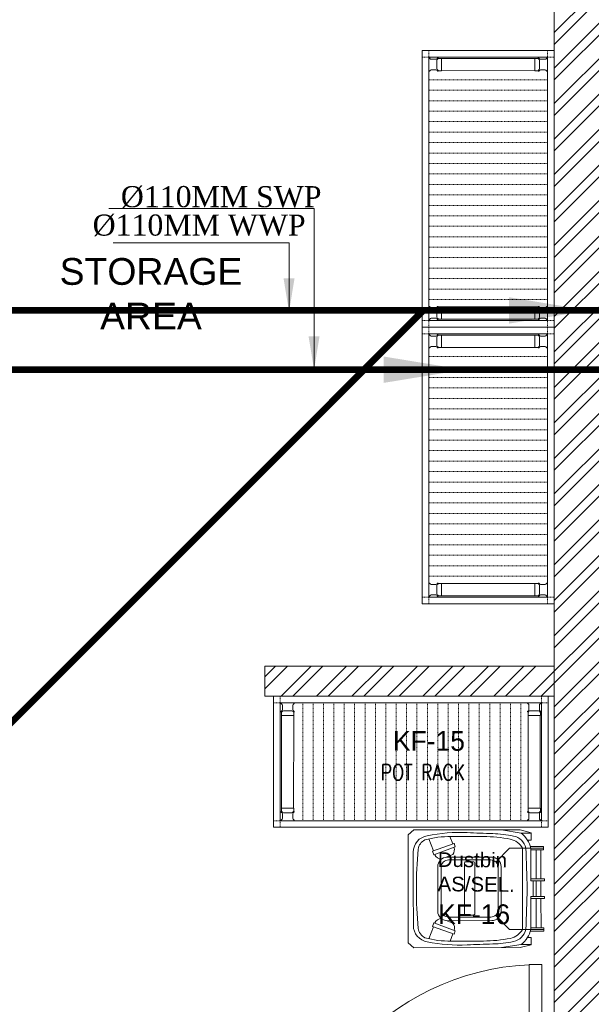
# Model space of a CAD drawing. Header units: inches. Extents: x 105152 to 158499, y 12149 to 30915.
# Tile 48 of 256: x 123905 to 123990, y 21312 to 21459. Entities that reach past the tile are written whole.
import ezdxf
from ezdxf.enums import TextEntityAlignment as Align

# ---------------------------------------------------------------- set-up
doc = ezdxf.new("R2010")
doc.units = ezdxf.units.IN
doc.header["$MEASUREMENT"] = 0
doc.linetypes.add('IHCL-P-MEZZANINE FLOOR PLAN$0$HIDDEN', pattern=[0.375, 0.25, -0.125])
for name, color, linetype, lineweight in [('00-GRIDTEXT', 1, 'Continuous', 13), ('AR - PLAN', 251, 'Continuous', 5), ('DRAINAGE ', 7, 'Continuous', 9), ('EQUIP DIM', 5, 'Continuous', 0), ('EQUIPMENT', 7, 'Continuous', 25), ('KIT TEXT.', 5, 'Continuous', 5), ('kitchen equipment', 7, 'Continuous', 15), ('PD_BRICK WALL_115', 134, 'Continuous', 30), ('PD_DOOR', 42, 'Continuous', 25), ('PD_HATCH', 45, 'Continuous', 9), ('PP- 75DIA Soil Waste Sewer pipe', 90, 'Continuous', 9), ('PP-Soil Pipe', 1, 'Continuous', 25), ('PP-TEXT', 7, 'Continuous', 40)]:
    doc.layers.add(name, color=color, linetype=linetype, lineweight=lineweight)
doc.layers.add('KIT EQUIPMENT', color=7, linetype='Continuous')
doc.layers.add('PD_025_TEXT', color=61, linetype='Continuous')
doc.styles.add('Arial', font='GOTHIC.TTF')
doc.styles.add('ISO', font='isocp.shx', dxfattribs={"height": 250})
doc.styles.get("Standard").update_dxf_attribs({"font": 'arial.ttf', "height": 6})
doc.styles.add('style1', font='arial.ttf', dxfattribs={"height": 500})
doc.styles.add('TIMES NEW ROMAN', font='times.ttf')
doc.dimstyles.new('ISO-10', dxfattribs={"dimtxt": 6, "dimasz": 0.5, "dimexe": 1.25, "dimexo": 0.625, "dimtad": 1, "dimtoh": 1, "dimdec": 1, "dimlunit": 4, "dimtxsty": 'Standard', "dimblk": 'ARCHTICK', "dimcen": 2.5, "dimclrt": 3, "dimadec": 0, "dimazin": 0, "dimtfac": 1, "dimtdec": 1, "dimtmove": 1, "dimatfit": 3, "dimfxl": 1, "dimarcsym": 0})
doc.dimstyles.new('PP-DIM', dxfattribs={"dimtxt": 4, "dimasz": 1, "dimexe": 1, "dimexo": 1, "dimgap": 0.09, "dimtad": 0, "dimdec": 0, "dimzin": 0, "dimdsep": 46, "dimlunit": 4, "dimtxsty": 'TIMES NEW ROMAN', "dimblk": 'ARCHTICK', "dimcen": 0.09, "dimdle": 1, "dimclrd": 256, "dimclre": 256, "dimclrt": 256, "dimadec": 0, "dimazin": 0, "dimtfac": 1, "dimtdec": 4, "dimtofl": 0, "dimtmove": 1, "dimatfit": 3, "dimfxl": 1, "dimtolj": 1, "dimtzin": 0, "dimlwd": -1, "dimlwe": -1, "dimarcsym": 0})

# ---------------------------------------------------------------- blocks, each defined once
blk = doc.blocks.new('door 1')
at = {"layer": 'PD_DOOR', "color": 251, "lineweight": 5}
for p, q in [((160472.9, 15356.5), (160472.9, 15360.1)), ((160472.9, 15360.1), (160472.9, 15356.5)), ((160602.9, 15360.1), (160472.9, 15360.1)), ((160472.9, 15360.1), (160472.9, 15359.7)), ((160472.9, 15335.1), (160472.9, 15360.1)), ((160472.9, 15359.7), (160472.9, 15335.6)), ((160472.9, 15335.1), (160472.9, 15338.8)), ((160472.9, 15338.8), (160472.9, 15335.1)), ((159755.9, 15337.6), (159695.9, 15337.6)), ((159695.9, 15337.6), (159695.9, 15312.6)), ((159695.9, 15312.6), (159695.9, 15337.6)), ((159695.9, 15337.6), (159755.9, 15337.6)), ((159695.9, 15212.6), (159695.9, 15337.6)), ((159695.9, 15312.6), (159697.9, 15312.6)), ((159697.9, 15312.6), (159695.9, 15312.6)), ((159697.9, 15312.6), (159697.9, 15335.6)), ((159697.9, 15335.6), (159753.9, 15335.6)), ((159753.9, 15335.6), (159697.9, 15335.6)), ((159697.9, 15335.6), (159697.9, 15312.6)), ((159753.9, 15335.6), (159753.9, 15267.6)), ((159753.9, 15267.6), (159753.9, 15335.6)), ((159755.9, 15265.6), (159755.9, 15337.6)), ((159755.9, 15337.6), (159755.9, 15265.6)), ((160472.9, 15335.6), (160472.9, 15335.1)), ((160472.9, 15335.1), (160602.9, 15335.1)), ((160615.4, 15322.6), (160615.4, 15272.6)), ((160640.4, 15272.6), (160640.4, 15322.6)), ((160795.9, 15337.6), (160735.9, 15337.6)), ((160735.9, 15337.6), (160735.9, 15265.6)), ((160735.9, 15265.6), (160735.9, 15337.6)), ((160735.9, 15337.6), (160795.9, 15337.6)), ((160737.9, 15267.6), (160737.9, 15335.6)), ((160737.9, 15335.6), (160793.9, 15335.6)), ((160793.9, 15335.6), (160737.9, 15335.6)), ((160737.9, 15335.6), (160737.9, 15267.6)), ((160793.9, 15335.6), (160793.9, 15312.6)), ((160793.9, 15312.6), (160793.9, 15335.6)), ((160793.9, 15312.6), (160795.9, 15312.6)), ((160795.9, 15312.6), (160793.9, 15312.6)), ((160795.9, 15312.6), (160795.9, 15337.6)), ((160795.9, 15337.6), (160795.9, 15312.6)), ((160795.9, 15337.6), (160795.9, 15212.6)), ((159753.9, 15267.6), (159738.9, 15267.6)), ((159738.9, 15267.6), (159738.9, 15214.6)), ((159738.9, 15214.6), (159738.9, 15267.6)), ((159738.9, 15267.6), (159753.9, 15267.6)), ((159740.9, 15212.6), (159740.9, 15265.6)), ((159740.9, 15265.6), (159755.9, 15265.6)), ((159755.9, 15265.6), (159740.9, 15265.6)), ((159740.9, 15265.6), (159740.9, 15212.6)), ((160747.9, 15262.6), (159743.9, 15262.6)), ((159743.9, 15262.6), (159743.9, 15212.6)), ((160747.9, 15262.6), (159743.9, 15262.6)), ((159743.9, 15262.6), (159743.9, 15212.6)), ((160605.4, 15272.6), (160605.4, 15262.6)), ((160622.1, 15272.6), (160605.4, 15272.6)), ((160605.4, 15272.6), (160622.1, 15272.6)), ((160650.4, 15262.6), (160605.4, 15262.6)), ((160605.4, 15262.6), (160650.4, 15262.6)), ((160640.4, 15272.6), (160615.4, 15272.6)), ((160615.4, 15272.6), (160621.7, 15272.6)), ((160617.9, 15267.6), (160617.9, 15262.6)), ((160637.9, 15267.6), (160617.9, 15267.6)), ((160617.9, 15267.6), (160637.9, 15267.6)), ((160637.9, 15262.6), (160617.9, 15262.6)), ((160617.9, 15262.6), (160637.9, 15262.6)), ((160621.7, 15272.6), (160624.7, 15272.6)), ((160624.7, 15272.6), (160627.9, 15272.6)), ((160627.9, 15272.6), (160631.2, 15272.6)), ((160627.9, 15272.6), (160650.4, 15272.6)), ((160631.2, 15272.6), (160634.2, 15272.6)), ((160650.4, 15272.6), (160633.8, 15272.6)), ((160634.2, 15272.6), (160640.4, 15272.6)), ((160637.9, 15262.6), (160637.9, 15267.6)), ((160650.4, 15262.6), (160650.4, 15272.6)), ((160735.9, 15265.6), (160750.9, 15265.6)), ((160750.9, 15265.6), (160735.9, 15265.6)), ((160752.9, 15267.6), (160737.9, 15267.6)), ((160737.9, 15267.6), (160752.9, 15267.6)), ((160747.9, 15212.6), (160747.9, 15262.6)), ((160747.9, 15262.6), (160747.9, 15212.6)), ((160750.9, 15265.6), (160750.9, 15212.6)), ((160750.9, 15212.6), (160750.9, 15265.6)), ((160752.9, 15214.6), (160752.9, 15267.6)), ((160752.9, 15267.6), (160752.9, 15214.6)), ((159697.9, 15237.6), (159695.9, 15237.6)), ((159695.9, 15237.6), (159695.9, 15212.6)), ((159695.9, 15212.6), (159695.9, 15237.6)), ((159695.9, 15237.6), (159697.9, 15237.6)), ((159697.9, 15214.6), (159697.9, 15237.6)), ((159697.9, 15237.6), (159697.9, 15214.6)), ((160795.9, 15237.6), (160793.9, 15237.6)), ((160793.9, 15237.6), (160793.9, 15214.6)), ((160793.9, 15214.6), (160793.9, 15237.6)), ((160793.9, 15237.6), (160795.9, 15237.6)), ((160795.9, 15212.6), (160795.9, 15237.6)), ((160795.9, 15237.6), (160795.9, 15212.6)), ((159695.9, 15212.6), (159740.9, 15212.6)), ((159740.9, 15212.6), (159695.9, 15212.6)), ((159695.9, 15212.6), (159743.9, 15212.6)), ((159743.9, 15212.6), (159695.9, 15212.6)), ((159738.9, 15214.6), (159697.9, 15214.6)), ((159697.9, 15214.6), (159738.9, 15214.6)), ((159793.9, 15212.6), (159743.9, 15212.6)), ((159743.9, 15212.6), (159743.9, 14208.6)), ((159743.9, 15212.6), (160747.9, 15212.6)), ((159743.9, 15212.6), (159793.9, 15212.6)), ((159743.9, 15212.6), (159793.9, 15212.6)), ((159793.9, 15212.6), (159743.9, 15212.6)), ((159793.9, 14208.6), (159793.9, 15212.6)), ((159793.9, 15212.6), (160747.9, 15212.6)), ((159793.9, 15212.6), (160747.9, 15212.6)), ((160747.9, 15212.6), (159793.9, 15212.6)), ((160605.4, 15212.6), (160605.4, 15202.6)), ((160605.4, 15212.6), (160650.4, 15212.6)), ((160639.2, 15212.6), (160605.4, 15212.6)), ((160605.4, 15202.6), (160650.4, 15202.6)), ((160650.4, 15202.6), (160605.4, 15202.6)), ((160615.4, 15202.6), (160615.4, 15177.6)), ((160615.4, 15202.6), (160640.4, 15202.6)), ((160640.4, 15202.6), (160615.4, 15202.6)), ((160617.9, 15212.6), (160617.9, 15207.6)), ((160617.9, 15212.6), (160637.9, 15212.6)), ((160618.3, 15212.6), (160617.9, 15212.6)), ((160617.9, 15207.6), (160637.9, 15207.6)), ((160637.9, 15207.6), (160617.9, 15207.6)), ((160637.9, 15212.6), (160618.3, 15212.6)), ((160637.9, 15207.6), (160637.9, 15212.6)), ((160650.4, 15212.6), (160639.2, 15212.6)), ((160640.4, 15177.6), (160640.4, 15202.6)), ((160650.4, 15202.6), (160650.4, 15212.6)), ((160747.9, 15212.6), (160795.9, 15212.6)), ((160795.9, 15212.6), (160747.9, 15212.6)), ((160750.9, 15212.6), (160795.9, 15212.6)), ((160795.9, 15212.6), (160750.9, 15212.6)), ((160793.9, 15214.6), (160752.9, 15214.6)), ((160752.9, 15214.6), (160793.9, 15214.6)), ((160472.9, 15165.1), (160472.9, 15161.5)), ((160472.9, 15161.5), (160472.9, 15165.1)), ((160602.9, 15165.1), (160472.9, 15165.1)), ((160472.9, 15165.1), (160472.9, 15164.7)), ((160472.9, 15140.1), (160472.9, 15165.1)), ((160472.9, 15164.7), (160472.9, 15140.6)), ((160472.9, 15143.8), (160472.9, 15140.1)), ((160472.9, 15140.1), (160472.9, 15143.8)), ((160472.9, 15140.6), (160472.9, 15140.1)), ((160472.9, 15140.1), (160602.9, 15140.1)), ((159743.9, 14208.6), (159793.9, 14208.6))]:
    blk.add_line(p, q, dxfattribs=at)
at = {"layer": 'PD_DOOR', "color": 251, "lineweight": 5, "flags": 128}
for points in [[(160460.4, 15347.6), (160460.5, 15348.1), (160460.5, 15348.6), (160460.5, 15349.1), (160460.6, 15349.6), (160460.7, 15350.1), (160460.8, 15350.6), (160460.9, 15351.1), (160461.1, 15351.6), (160461.2, 15352), (160461.4, 15352.5), (160461.6, 15353), (160461.9, 15353.4), (160462.1, 15353.9), (160462.4, 15354.3), (160462.6, 15354.7), (160462.9, 15355.1), (160463.2, 15355.5), (160463.5, 15355.9), (160463.9, 15356.3), (160464.2, 15356.6), (160464.6, 15357), (160465, 15357.3), (160465.4, 15357.6), (160465.8, 15357.9), (160466.2, 15358.2), (160466.6, 15358.4), (160467, 15358.7), (160467.5, 15358.9), (160467.9, 15359.1), (160468.4, 15359.3), (160468.9, 15359.5), (160469.4, 15359.6), (160469.8, 15359.8), (160470.3, 15359.9), (160470.8, 15360), (160471.3, 15360), (160471.8, 15360.1), (160472.3, 15360.1), (160472.8, 15360.1), (160472.9, 15360.1)], [(160472.9, 15335.1), (160472.4, 15335.2), (160471.9, 15335.2), (160471.4, 15335.2), (160470.9, 15335.3), (160470.5, 15335.4), (160470, 15335.5), (160469.5, 15335.6), (160469, 15335.8), (160468.5, 15335.9), (160468.1, 15336.1), (160467.6, 15336.3), (160467.2, 15336.6), (160466.7, 15336.8), (160466.3, 15337.1), (160465.9, 15337.3), (160465.5, 15337.6), (160465.1, 15337.9), (160464.7, 15338.2), (160464.3, 15338.6), (160464, 15338.9), (160463.6, 15339.3), (160463.3, 15339.7), (160463, 15340.1), (160462.7, 15340.5), (160462.4, 15340.9), (160462.2, 15341.3), (160461.9, 15341.8), (160461.7, 15342.2), (160461.5, 15342.7), (160461.3, 15343.1), (160461.1, 15343.6), (160461, 15344.1), (160460.8, 15344.5), (160460.7, 15345), (160460.6, 15345.5), (160460.5, 15346), (160460.5, 15346.5), (160460.5, 15347), (160460.4, 15347.5), (160460.4, 15347.6)], [(160640.4, 15322.6), (160640.4, 15324.1), (160640.3, 15325.6), (160640.2, 15327.1), (160640, 15328.6), (160639.7, 15330.1), (160639.4, 15331.6), (160639, 15333), (160638.5, 15334.4), (160638, 15335.9), (160637.5, 15337.2), (160636.9, 15338.6), (160636.2, 15340), (160635.5, 15341.3), (160634.7, 15342.6), (160633.9, 15343.8), (160633, 15345), (160632.1, 15346.2), (160631.1, 15347.4), (160630.1, 15348.5), (160629.1, 15349.5), (160628, 15350.6), (160626.8, 15351.5), (160625.7, 15352.5), (160624.4, 15353.4), (160623.2, 15354.2), (160621.9, 15355), (160620.6, 15355.7), (160619.3, 15356.4), (160617.9, 15357), (160616.5, 15357.6), (160615.1, 15358.1), (160613.7, 15358.6), (160612.2, 15359), (160610.8, 15359.3), (160609.3, 15359.6), (160607.8, 15359.8), (160606.3, 15360), (160604.8, 15360.1), (160603.3, 15360.1), (160602.9, 15360.1)], [(160602.9, 15335.1), (160603.4, 15335.1), (160603.9, 15335.1), (160604.4, 15335.1), (160604.9, 15335), (160605.4, 15334.9), (160605.9, 15334.8), (160606.4, 15334.7), (160606.9, 15334.5), (160607.3, 15334.3), (160607.8, 15334.2), (160608.3, 15334), (160608.7, 15333.7), (160609.2, 15333.5), (160609.6, 15333.2), (160610, 15333), (160610.4, 15332.7), (160610.8, 15332.4), (160611.2, 15332), (160611.6, 15331.7), (160611.9, 15331.4), (160612.2, 15331), (160612.6, 15330.6), (160612.9, 15330.2), (160613.2, 15329.8), (160613.5, 15329.4), (160613.7, 15329), (160614, 15328.5), (160614.2, 15328.1), (160614.4, 15327.6), (160614.6, 15327.2), (160614.8, 15326.7), (160614.9, 15326.2), (160615.1, 15325.7), (160615.2, 15325.3), (160615.3, 15324.8), (160615.3, 15324.3), (160615.4, 15323.8), (160615.4, 15323.3), (160615.4, 15322.8), (160615.4, 15322.6)], [(160460.4, 15152.6), (160460.5, 15153.1), (160460.5, 15153.6), (160460.5, 15154.1), (160460.6, 15154.6), (160460.7, 15155.1), (160460.8, 15155.6), (160460.9, 15156.1), (160461.1, 15156.6), (160461.2, 15157), (160461.4, 15157.5), (160461.6, 15158), (160461.9, 15158.4), (160462.1, 15158.9), (160462.4, 15159.3), (160462.6, 15159.7), (160462.9, 15160.1), (160463.2, 15160.5), (160463.5, 15160.9), (160463.9, 15161.3), (160464.2, 15161.6), (160464.6, 15162), (160465, 15162.3), (160465.4, 15162.6), (160465.8, 15162.9), (160466.2, 15163.2), (160466.6, 15163.4), (160467, 15163.7), (160467.5, 15163.9), (160467.9, 15164.1), (160468.4, 15164.3), (160468.9, 15164.5), (160469.4, 15164.6), (160469.8, 15164.8), (160470.3, 15164.9), (160470.8, 15165), (160471.3, 15165), (160471.8, 15165.1), (160472.3, 15165.1), (160472.8, 15165.1), (160472.9, 15165.1)], [(160472.9, 15140.1), (160472.4, 15140.2), (160471.9, 15140.2), (160471.4, 15140.2), (160470.9, 15140.3), (160470.5, 15140.4), (160470, 15140.5), (160469.5, 15140.6), (160469, 15140.8), (160468.5, 15140.9), (160468.1, 15141.1), (160467.6, 15141.3), (160467.2, 15141.6), (160466.7, 15141.8), (160466.3, 15142.1), (160465.9, 15142.3), (160465.5, 15142.6), (160465.1, 15142.9), (160464.7, 15143.2), (160464.3, 15143.6), (160464, 15143.9), (160463.6, 15144.3), (160463.3, 15144.7), (160463, 15145.1), (160462.7, 15145.5), (160462.4, 15145.9), (160462.2, 15146.3), (160461.9, 15146.8), (160461.7, 15147.2), (160461.5, 15147.7), (160461.3, 15148.1), (160461.1, 15148.6), (160461, 15149.1), (160460.8, 15149.5), (160460.7, 15150), (160460.6, 15150.5), (160460.5, 15151), (160460.5, 15151.5), (160460.5, 15152), (160460.4, 15152.5), (160460.4, 15152.6)], [(160602.9, 15140.1), (160604.4, 15140.2), (160605.9, 15140.3), (160607.4, 15140.4), (160608.9, 15140.6), (160610.4, 15140.9), (160611.9, 15141.2), (160613.3, 15141.6), (160614.7, 15142), (160616.2, 15142.5), (160617.5, 15143.1), (160618.9, 15143.7), (160620.3, 15144.4), (160621.6, 15145.1), (160622.9, 15145.9), (160624.1, 15146.7), (160625.3, 15147.6), (160626.5, 15148.5), (160627.7, 15149.5), (160628.8, 15150.5), (160629.8, 15151.5), (160630.9, 15152.6), (160631.8, 15153.8), (160632.8, 15154.9), (160633.7, 15156.1), (160634.5, 15157.4), (160635.3, 15158.7), (160636, 15160), (160636.7, 15161.3), (160637.3, 15162.7), (160637.9, 15164.1), (160638.4, 15165.5), (160638.9, 15166.9), (160639.3, 15168.3), (160639.6, 15169.8), (160639.9, 15171.3), (160640.1, 15172.8), (160640.3, 15174.2), (160640.4, 15175.7), (160640.4, 15177.2), (160640.4, 15177.6)], [(160615.4, 15177.6), (160615.4, 15177.1), (160615.4, 15176.6), (160615.4, 15176.1), (160615.3, 15175.7), (160615.2, 15175.2), (160615.1, 15174.7), (160615, 15174.2), (160614.8, 15173.7), (160614.6, 15173.2), (160614.5, 15172.8), (160614.3, 15172.3), (160614, 15171.9), (160613.8, 15171.4), (160613.5, 15171), (160613.3, 15170.6), (160613, 15170.2), (160612.7, 15169.8), (160612.3, 15169.4), (160612, 15169), (160611.7, 15168.7), (160611.3, 15168.3), (160610.9, 15168), (160610.5, 15167.7), (160610.1, 15167.4), (160609.7, 15167.1), (160609.3, 15166.9), (160608.8, 15166.6), (160608.4, 15166.4), (160607.9, 15166.2), (160607.5, 15166), (160607, 15165.8), (160606.5, 15165.7), (160606, 15165.5), (160605.6, 15165.4), (160605.1, 15165.3), (160604.6, 15165.3), (160604.1, 15165.2), (160603.6, 15165.2), (160603.1, 15165.1), (160602.9, 15165.1)]]:
    blk.add_lwpolyline(points, dxfattribs=at)
at = {"layer": 'PD_DOOR', "color": 251, "lineweight": 5}
blk.add_arc((159743.9, 15212.6), 1004, 270, 0, dxfattribs=at)
blk = doc.blocks.new('DOOR1')
at = {"color": 251, "xscale": 0.03818181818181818, "yscale": 0.03818181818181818, "zscale": 0.03818181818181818, "rotation": 90}
blk.add_blockref('door 1', (-2370.94, -8406.75), dxfattribs=at)
blk = doc.blocks.new('sesrgg')
at = {"layer": 'EQUIPMENT', "color": 251, "linetype": 'Continuous', "lineweight": 5}
for p, q in [((1788352.5, 614303.9), (1788353.7, 614303.2)), ((1788400.4, 614306.9), (1788353.3, 614306.9)), ((1788356.8, 614280.4), (1788356.8, 614297.9)), ((1788396.9, 614280.4), (1788396.9, 614297.9)), ((1788396.9, 614280.4), (1788396.9, 614297.9)), ((1788399.9, 614303.2), (1788401.1, 614303.9)), ((1788399.9, 614303.2), (1788401.2, 614303.9)), ((1788402, 614305.2), (1788402, 614305.3)), ((1789294.6, 614305.2), (1789294.6, 614305.3)), ((1789296.7, 614303.2), (1789295.4, 614303.9)), ((1789296.7, 614303.2), (1789295.4, 614303.9)), ((1789296.2, 614306.9), (1789343.3, 614306.9)), ((1789299.7, 614280.4), (1789299.7, 614297.9)), ((1789299.7, 614280.4), (1789299.7, 614297.9)), ((1789339.8, 614280.4), (1789339.8, 614297.9)), ((1789344.1, 614303.9), (1789342.9, 614303.2)), ((1788352.5, 614274.4), (1788353.7, 614275.1)), ((1788353.2, 614271.4), (1788353.2, 614259.3)), ((1788399.9, 614258.8), (1788353.7, 614258.8)), ((1788353.8, 613904.2), (1788353.7, 614258.8)), ((1788355.4, 614273.5), (1788354.7, 614272.2)), ((1788393, 614276.5), (1788360.6, 614276.5)), ((1788399, 614272.2), (1788398.3, 614273.5)), ((1788399.9, 614275.1), (1788401.1, 614274.4)), ((1788399.9, 614275.1), (1788401.2, 614274.4)), ((1788400, 613904.7), (1788399.9, 614258.8)), ((1788400.4, 614271.4), (1788400.4, 614259.3)), ((1788402, 614273), (1788402, 614273)), ((1789294.6, 614273), (1789294.6, 614273)), ((1789296.7, 614275.1), (1789295.4, 614274.4)), ((1789296.7, 614275.1), (1789295.4, 614274.4)), ((1789296.2, 614271.4), (1789296.2, 614259.3)), ((1789296.6, 613904.7), (1789296.7, 614258.8)), ((1789296.7, 614258.8), (1789342.9, 614258.8)), ((1789297.6, 614272.2), (1789298.3, 614273.5)), ((1789303.6, 614276.5), (1789335.9, 614276.5)), ((1789341.2, 614273.5), (1789341.9, 614272.2)), ((1789342.8, 613904.2), (1789342.9, 614258.8)), ((1789344.1, 614274.4), (1789342.9, 614275.1)), ((1789343.4, 614271.4), (1789343.4, 614259.3)), ((1788352.6, 613889.1), (1788353.8, 613888.4)), ((1788353.3, 613892), (1788353.3, 613904.2)), ((1788400, 613904.7), (1788353.8, 613904.7)), ((1788355.5, 613890), (1788354.8, 613891.2)), ((1788356.9, 613883.1), (1788356.9, 613865.6)), ((1788393.1, 613887), (1788360.7, 613887)), ((1788397, 613883.2), (1788397, 613865.7)), ((1788397, 613865.6), (1788397, 613883.1)), ((1788398.3, 613890), (1788399.1, 613891.2)), ((1788400, 613888.3), (1788401.2, 613889.1)), ((1788401.2, 613889.1), (1788400, 613888.4)), ((1788400.5, 613892), (1788400.5, 613904.2)), ((1788402, 613890.4), (1788402, 613890.5)), ((1789294.5, 613890.4), (1789294.5, 613890.5)), ((1789296.6, 613888.3), (1789295.3, 613889.1)), ((1789295.3, 613889.1), (1789296.6, 613888.4)), ((1789296.1, 613892), (1789296.1, 613904.2)), ((1789296.6, 613904.7), (1789342.8, 613904.7)), ((1789298.2, 613890), (1789297.5, 613891.2)), ((1789299.6, 613883.2), (1789299.6, 613865.7)), ((1789299.6, 613865.6), (1789299.6, 613883.1)), ((1789303.5, 613887), (1789335.8, 613887)), ((1789339.7, 613883.1), (1789339.7, 613865.6)), ((1789341.1, 613890), (1789341.8, 613891.2)), ((1789344, 613889.1), (1789342.8, 613888.4)), ((1789343.3, 613892), (1789343.3, 613904.2)), ((1788352.6, 613859.6), (1788353.8, 613860.3)), ((1788400.4, 613856.6), (1788353.4, 613856.6)), ((1788400, 613860.3), (1788401.2, 613859.6)), ((1788401.2, 613859.6), (1788400, 613860.3)), ((1788402, 613858.2), (1788402, 613858.2)), ((1789294.5, 613858.2), (1789294.5, 613858.2)), ((1789296.6, 613860.3), (1789295.3, 613859.6)), ((1789295.3, 613859.6), (1789296.6, 613860.3)), ((1789296.1, 613856.6), (1789343.2, 613856.6)), ((1789344, 613859.6), (1789342.8, 613860.3))]:
    blk.add_line(p, q, dxfattribs=at)
at = {"layer": 'EQUIPMENT', "color": 251, "linetype": 'IHCL-P-MEZZANINE FLOOR PLAN$0$HIDDEN', "lineweight": 5}
for p, q in [((1788428, 613856.6), (1788428, 614306.9)), ((1788467.7, 613856.6), (1788467.7, 614306.9)), ((1788507.4, 613856.6), (1788507.4, 614306.9)), ((1788547.1, 613856.6), (1788547.1, 614306.9)), ((1788586.8, 613856.6), (1788586.8, 614306.9)), ((1788586.8, 613856.6), (1788586.8, 614306.9)), ((1788626.6, 613856.6), (1788626.6, 614306.9)), ((1788666.3, 613856.6), (1788666.3, 614306.9)), ((1788706, 613856.6), (1788706, 614306.9)), ((1788706, 613856.6), (1788706, 614306.9)), ((1788745.7, 613856.6), (1788745.7, 614306.9)), ((1788785.4, 613856.6), (1788785.4, 614306.9)), ((1788825.1, 613856.6), (1788825.1, 614306.9)), ((1788864.9, 613856.6), (1788864.9, 614306.9)), ((1788904.6, 613856.6), (1788904.6, 614306.9)), ((1788944.3, 613856.6), (1788944.3, 614306.9)), ((1788984, 613856.6), (1788984, 614306.9)), ((1789023.7, 613856.6), (1789023.7, 614306.9)), ((1789063.5, 613856.6), (1789063.5, 614306.9)), ((1789103.2, 613856.6), (1789103.2, 614306.9)), ((1789142.9, 613856.6), (1789142.9, 614306.9)), ((1789182.6, 613856.6), (1789182.6, 614306.9)), ((1789222.3, 613856.6), (1789222.3, 614306.9)), ((1789262.1, 613856.6), (1789262.1, 614306.9))]:
    blk.add_line(p, q, dxfattribs=at)
for points in [[(1788348.4, 614306.9), (1788348.4, 614332.1), (1788323.1, 614332.1), (1788323.1, 614306.9)], [(1789348.2, 614306.9), (1789348.2, 614332.1), (1789373.5, 614332.1), (1789373.5, 614306.9)], [(1788348.4, 613856.6), (1788348.4, 613831.3), (1788323.1, 613831.3), (1788323.1, 613856.6)], [(1789348.2, 613856.6), (1789348.2, 613831.3), (1789373.5, 613831.3), (1789373.5, 613856.6)]]:
    blk.add_lwpolyline(points, close=True, dxfattribs=at)
at = {"layer": 'EQUIPMENT', "color": 251, "linetype": 'Continuous', "lineweight": 5}
for centre, radius, start, end in [((1788353.3, 614305.3), 1.6, 89.991, 239.97), ((1788350.7, 614297.9), 6.07, 359.982, 59.988), ((1788350.7, 614280.4), 6.07, 299.976, 359.982), ((1788403, 614297.9), 6.07, 119.991, 179.997), ((1788403, 614297.9), 6.07, 119.994, 180), ((1788403, 614280.4), 6.07, 179.991, 239.997), ((1788403, 614280.4), 6.07, 180, 239.97), ((1788400.4, 614305.3), 1.6, 299.976, 89.991), ((1788400.3, 614305.2), 1.6, 299.973, 359.979), ((1789296.2, 614305.3), 1.6, 90.009, 240.024), ((1789296.2, 614305.2), 1.6, 180.021, 240.027), ((1789293.6, 614297.9), 6.07, 0.003, 60.009), ((1789293.6, 614297.9), 6.07, 0, 60.006), ((1789293.6, 614280.4), 6.07, 300.003, 0.009), ((1789293.6, 614280.4), 6.07, 300.03, 0), ((1789345.9, 614297.9), 6.07, 120.012, 180.018), ((1789345.9, 614280.4), 6.07, 180.018, 240.024), ((1789343.3, 614305.3), 1.6, 300.03, 90.009), ((1788353.3, 614273), 1.6, 119.994, 329.979), ((1788353.7, 614259.3), 0.506, 180, 269.973), ((1788360.7, 614270.4), 6.07, 89.991, 149.997), ((1788393, 614270.4), 6.07, 29.985, 89.991), ((1788400.4, 614273), 1.6, 209.967, 59.988), ((1788399.9, 614259.3), 0.506, 269.973, 359.982), ((1788400.3, 614273), 1.6, 359.967, 59.973), ((1789296.2, 614273), 1.6, 120.027, 180.033), ((1789296.2, 614273), 1.6, 120.012, 330.033), ((1789296.7, 614259.3), 0.506, 180.018, 270.027), ((1789303.6, 614270.4), 6.07, 90.009, 150.015), ((1789335.9, 614270.4), 6.07, 30.003, 90.009), ((1789343.3, 614273), 1.6, 210.021, 60.006), ((1789342.9, 614259.3), 0.506, 270.027, 0), ((1788353.4, 613890.4), 1.6, 29.985, 239.97), ((1788353.8, 613904.2), 0.506, 89.991, 180), ((1788350.8, 613883.1), 6.07, 359.982, 59.988), ((1788360.7, 613893.1), 6.07, 209.967, 269.973), ((1788393.1, 613893.1), 6.07, 269.973, 329.979), ((1788403.1, 613883.1), 6.07, 119.994, 180), ((1788403.1, 613883.1), 6.07, 119.991, 179.997), ((1788400.4, 613890.4), 1.6, 299.976, 149.997), ((1788400, 613904.2), 0.506, 359.982, 89.991), ((1788400.4, 613890.4), 1.6, 299.973, 359.979), ((1789296.1, 613890.4), 1.6, 30.003, 240.024), ((1789296.1, 613890.4), 1.6, 180.021, 240.027), ((1789296.6, 613904.2), 0.506, 90.009, 180.018), ((1789293.5, 613883.1), 6.07, 0, 60.006), ((1789293.5, 613883.1), 6.07, 0.003, 60.009), ((1789303.5, 613893.1), 6.07, 210.021, 270.027), ((1789335.8, 613893.1), 6.07, 270.027, 330.033), ((1789345.8, 613883.1), 6.07, 120.012, 180.018), ((1789343.2, 613890.4), 1.6, 300.03, 150.015), ((1789342.8, 613904.2), 0.506, 0, 90.009), ((1788353.4, 613858.2), 1.6, 119.994, 269.973), ((1788350.8, 613865.6), 6.07, 299.976, 359.982), ((1788403.1, 613865.6), 6.07, 179.991, 239.997), ((1788403.1, 613865.6), 6.07, 180, 239.97), ((1788400.4, 613858.2), 1.6, 269.973, 59.988), ((1788400.4, 613858.2), 1.6, 359.967, 59.973), ((1789296.1, 613858.2), 1.6, 120.027, 180.033), ((1789296.1, 613858.2), 1.6, 120.012, 270.027), ((1789293.5, 613865.6), 6.07, 300.003, 0.009), ((1789293.5, 613865.6), 6.07, 300.03, 0), ((1789345.8, 613865.6), 6.07, 180.018, 240.024), ((1789343.2, 613858.2), 1.6, 270.027, 60.006)]:
    blk.add_arc(centre, radius, start, end, dxfattribs=at)
at = {"layer": 'KIT EQUIPMENT', "color": 251, "lineweight": 5}
for points in [[(1789373.5, 614332.1), (1789373.5, 613831.3), (1788323.1, 613831.3), (1788323.1, 614332.1)], [(1789348.2, 614306.9), (1789348.2, 613856.6), (1788348.4, 613856.6), (1788348.4, 614306.9)]]:
    blk.add_lwpolyline(points, close=True, dxfattribs=at)
blk = doc.blocks.new('FTRRHRH')
at = {"layer": 'EQUIPMENT', "color": 251, "linetype": 'Continuous', "lineweight": 5, "ltscale": 10}
for points in [[(1796703.3, 467843.8), (1796711.4, 467843.8), (1796711.4, 467788.7), (1796703.3, 467788.7)], [(1796783.6, 467843.8), (1796775.5, 467843.8), (1796775.5, 467788.7), (1796783.6, 467788.7)]]:
    blk.add_lwpolyline(points, close=True, dxfattribs=at)
for points in [[(1796570.7, 467786.8), (1796571.1, 467841), (1796577.6, 467841), (1796584.1, 467841), (1796584.1, 467788.7)], [(1796584.1, 467830.1), (1796703.3, 467830.1)], [(1796584.1, 467810.7), (1796703.3, 467810.7)], [(1796775.5, 467830.1), (1796743.4, 467830.1), (1796711.4, 467830.1)], [(1796775.5, 467810.7), (1796743.4, 467810.7), (1796711.4, 467810.7)], [(1796902.7, 467830.1), (1796783.6, 467830.1)], [(1796902.7, 467810.7), (1796783.6, 467810.7)], [(1796916.1, 467786.8), (1796915.8, 467841), (1796909.2, 467841), (1796902.7, 467841), (1796902.7, 467788.7)], [(1796544.6, 467774.9), (1796544.7, 467789.6), (1796514.6, 467789.6), (1796503.6, 467745.2), (1796503.3, 467310.5), (1796523.4, 467287.4), (1796743.4, 467287.4), (1796963.5, 467287.4), (1796983.6, 467310.5), (1796983.3, 467745.2), (1796972.3, 467789.6), (1796942.2, 467789.6), (1796942.3, 467774.9)], [(1796503.5, 467669.5), (1796516.2, 467749.4), (1796516.2, 467789.6)], [(1796775.5, 467798.7), (1796743.4, 467798.7), (1796711.4, 467798.7)], [(1796983.3, 467669.5), (1796970.7, 467749.4), (1796970.7, 467789.6)], [(1796530.3, 467458.7), (1796560.3, 467469.9)], [(1796557.8, 467475.2), (1796571.8, 467480.3), (1796605.3, 467393), (1796590.4, 467387.3), (1796558.3, 467475.4)], [(1796929.1, 467475.2), (1796915.1, 467480.3), (1796881.6, 467393), (1796896.5, 467387.3), (1796928.5, 467475.4)], [(1796956.6, 467458.7), (1796926.6, 467469.9)], [(1796540, 467372.2), (1796589, 467391.1)], [(1796946.9, 467372.2), (1796897.9, 467391.1)]]:
    blk.add_lwpolyline(points, dxfattribs=at)
for points in [[(1796852.5, 467646.3), (1796909.2, 467701.9), (1796909.2, 467841), (1796909.2, 467768.2, 0.002183), (1796743.4, 467774.2, 0.002183), (1796577.6, 467768.2), (1796577.6, 467841), (1796577.6, 467701.9), (1796634.4, 467646.3)], [(1796577.6, 467768.2, 0.297961), (1796528.2, 467718.1, 0.042051), (1796518.4, 467633.3, -0.003698), (1796514.4, 467528.7, 0.060574), (1796526.7, 467366.1, 0.367426), (1796593.9, 467309), (1796743.4, 467309), (1796893, 467309, 0.367426), (1796960.2, 467366.1, 0.060574), (1796972.4, 467528.7, -0.003698), (1796968.4, 467633.3, 0.042051), (1796958.6, 467718.1, 0.297961), (1796909.2, 467768.2)], [(1796703.3, 467788.7), (1796584.1, 467788.7), (1796577.6, 467788.7, 0.169802), (1796516.2, 467749.4)], [(1796783.6, 467788.7), (1796902.7, 467788.7), (1796909.2, 467788.7, -0.169802), (1796970.7, 467749.4)], [(1796573.8, 467475, -0.269888), (1796603.2, 467469.9), (1796614.7, 467443.5)], [(1796913, 467475, 0.269888), (1796883.7, 467469.9), (1796872.2, 467443.5)], [(1796603.8, 467396.9), (1796604.2, 467397, 0.32068), (1796622.1, 467424.3)], [(1796883.1, 467396.9), (1796882.6, 467397, -0.32068), (1796864.8, 467424.3)]]:
    blk.add_lwpolyline(points, format="xyb", dxfattribs=at)
for points in [[(1796743.4, 467755), (1796909.2, 467755, -0.218041), (1796945.6, 467705, -0.049803), (1796956.5, 467595.3), (1796956.5, 467462.7, -0.075378), (1796942.8, 467356.4, -0.243539), (1796905, 467328.5, -0.021943), (1796743.4, 467321.4, -0.021943), (1796581.9, 467328.5, -0.243539), (1796544.1, 467356.4, -0.075378), (1796530.4, 467462.7), (1796530.4, 467595.3, -0.049803), (1796541.3, 467705, -0.218041), (1796577.6, 467755)], [(1796653, 467667.5), (1796834.9, 467667.5, -0.414214), (1796873.4, 467629), (1796873.4, 467447.2, -0.414214), (1796834.9, 467408.8), (1796653, 467408.8, -0.414214), (1796614.5, 467447.2), (1796614.5, 467629, -0.414214)], [(1796656.2, 467655.5), (1796828.4, 467655.5, -0.414214), (1796859, 467625), (1796859, 467452.9, -0.414214), (1796828.4, 467422.3), (1796656.2, 467422.3, -0.414214), (1796625.7, 467452.9), (1796625.7, 467625, -0.414214)], [(1796639.4, 467560), (1796844.3, 467560, -0.414214), (1796850.4, 467553.9), (1796850.4, 467523.4, -0.414214), (1796844.3, 467517.3), (1796639.4, 467517.3, -0.414214), (1796633.3, 467523.4), (1796633.3, 467553.9, -0.414214)]]:
    blk.add_lwpolyline(points, format="xyb", close=True, dxfattribs=at)
blk = doc.blocks.new('A$C6E471120')
at = {"layer": 'EQUIPMENT', "color": 251, "rotation": 90}
for p in [(613831.3, -1792911.3), (613831.3, -1793961.7)]:
    blk.add_blockref('sesrgg', p, dxfattribs=at)
at = {"layer": 'EQUIPMENT', "color": 251, "xscale": 0.9931975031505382, "yscale": 0.9931975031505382, "zscale": 0.9931975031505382, "rotation": 180}
blk.add_blockref('sesrgg', (1776135.7, 603666.4), dxfattribs=at)
at = {"layer": 'kitchen equipment', "color": 251, "linetype": 'Continuous', "xscale": 0.9305687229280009, "yscale": 0.9305687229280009, "zscale": 0.9305687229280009, "rotation": 270.0169411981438}
blk.add_blockref('FTRRHRH', (-435892.3, 1665144.2), dxfattribs=at)
at = {"layer": '00-GRIDTEXT', "color": 251, "ltscale": 50, "style": 'Arial'}
for s, p in [('KF-15', (-475.4, -6159)), ('KF-16', (-303.9, -6816.9))]:
    blk.add_text(s, height=75.07, rotation=0.0006, dxfattribs=at).set_placement(p, align=Align.MIDDLE_CENTER)
at = {"layer": 'EQUIP DIM', "color": 251, "insert": (-441.5, -6581.4), "char_height": 45.409, "width": 361.089, "attachment_point": 1, "rotation": 359.4794}
blk.add_mtext('{\\H1.22222x;\\C256;Dustbin\\PAS/SEL.}', dxfattribs=at)
at = {"layer": 'KIT TEXT.', "color": 251, "insert": (-658.3, -6308.3, 485.3), "char_height": 59.766, "width": 1092.799, "attachment_point": 7, "style": 'ISO'}
blk.add_mtext('{\\Fromans|c0;\\W0.8;POT RACK}', dxfattribs=at)
at = {"layer": 'PD_025_TEXT', "color": 251, "insert": (-2045.9, -4326), "char_height": 101.6, "width": 1029.058, "attachment_point": 1, "style": 'style1'}
blk.add_mtext('\\pxqc;STORAGE AREA', dxfattribs=at)
blk = doc.blocks.new('FIRST FLOOR PLAN 0')
at = {"layer": 'PD_HATCH', "lineweight": 5}
h = blk.add_hatch(dxfattribs=at)
h.set_pattern_fill('ANSI32', color=251, scale=10)
h.set_pattern_definition([(45, (-550.7706, -242.3818), (-2.65165, 2.65165), []), (45, (-549.0028, -242.3818), (-2.65165, 2.65165), [])])
h.paths.add_polyline_path([(-540, -240.3), (-583.25, -240.3), (-583.25, -244.8), (-540, -244.8)])
h.paths.add_polyline_path([(-625.25, -240.3), (-668.5, -240.3), (-668.5, -244.8), (-625.25, -244.8)], flags=17)
h.paths.add_polyline_path([(-540, -323.5), (-540, -328), (-378, -328), (-378, -323.5), (-531, -323.5), (-531, -234), (-471, -234), (-471, -258), (-466.5, -258), (-466.5, -234), (-387, -234), (-387, -262), (-382.5, -262), (-382.5, -103), (-378, -103), (-378, -98.5), (-387, -98.5), (-387, -225), (-531, -225), (-531, -9), (-540, -9)])
h.paths.add_polyline_path([(-595.5, -332.94), (-591, -332.94), (-591, -328), (-582, -328), (-582, -323.5), (-668.5, -323.5), (-668.5, -168), (-745.5, -168), (-745.5, -172.5), (-673, -172.5), (-673, -323.5), (-729, -323.5), (-729, -328), (-595.5, -328)])
at = {"layer": 'PD_BRICK WALL_115', "color": 251, "lineweight": 5}
for p, q in [((-583.25, -240.3), (-540, -240.3)), ((-583.25, -240.3), (-583.25, -244.8)), ((-583.25, -244.8), (-540, -244.8))]:
    blk.add_line(p, q, dxfattribs=at)
blk.add_lwpolyline([(-378, -323.5), (-531, -323.5), (-531, -234), (-471, -234), (-471, -258), (-466.5, -258), (-466.5, -234), (-387, -234), (-387, -262), (-382.5, -262), (-382.5, -103), (-378, -103), (-378, -98.5), (-387, -98.5), (-387, -225), (-531, -225), (-531, -9), (-540, -9), (-540, -323.5), (-540, -323.5)], dxfattribs=at)
at = {"layer": 'PD_025_TEXT', "color": 251, "xscale": 0.03937007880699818, "yscale": 0.03937007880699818, "zscale": 0.03937007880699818}
blk.add_blockref('A$C6E471120', (-540, -9), dxfattribs=at)
at = {"layer": 'PD_DOOR', "color": 251, "ltscale": 25, "rotation": 90.00000000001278}
blk.add_blockref('DOOR1', (-2849.27, 2628.58), dxfattribs=at)
blk = doc.blocks.new('_ArchTick')
at = {"color": 0, "linetype": 'ByBlock', "const_width": 0.15}
blk.add_lwpolyline([(-0.5, -0.5), (0.5, 0.5)], dxfattribs=at)
blk = doc.blocks.new('DRAINAGE')
at = {"layer": 'PP- 75DIA Soil Waste Sewer pipe', "ltscale": 0.015, "const_width": 1}
blk.add_lwpolyline([(344.06, 336.32), (465.69, 457.95)], dxfattribs=at)
at = {"layer": 'PP-Soil Pipe', "color": 1, "ltscale": 0.015}
blk.add_lwpolyline([(329.99, 339.92, 1, 1, 0), (329.99, 424.31, 1, 1, 0), (354.66, 449.09, 1, 1, 0), (662.9, 449.09, 1, 1, 0), (673.49, 459.67, 1, 1, 0)], format="xyseb", dxfattribs=at)
at = {"layer": 'PP-TEXT', "insert": (457.55, 476.53), "char_height": 3.1496, "width": 37.0781, "attachment_point": 3, "bg_fill": 2}
blk.add_mtext('\\pxql;{\\fTimes New Roman|b0|i0|c0|p34;%%C110MM SWP }', dxfattribs=at)
at = {"layer": 'PP- 75DIA Soil Waste Sewer pipe', "ltscale": 0.015}
blk.add_leader([(490.49, 457.95), (453.52, 457.95)], dimstyle='ISO-10', override={"dimasz": 12, "dimgap": 0.625, "dimtad": 0}, dxfattribs=at)
at = {"layer": 'PP-Soil Pipe', "color": 1, "lineweight": 5, "ltscale": 0.015}
blk.add_leader([(471.77, 449.09), (434.8, 449.09)], dimstyle='ISO-10', override={"dimasz": 12, "dimgap": 0.625, "dimtad": 0}, dxfattribs=at)
at = {"layer": 'PP-TEXT', "insert": (453.33, 472.28), "char_height": 3.1496, "width": 37.0781, "attachment_point": 3, "bg_fill": 2}
blk.add_mtext('\\pxql;{\\fTimes New Roman|b0|i0|c0|p34;%%C110MM WWP }', dxfattribs=at)
at = {"layer": 'PP- 75DIA Soil Waste Sewer pipe', "ltscale": 0.015, "const_width": 1}
blk.add_lwpolyline([(339.11, 457.95), (670.02, 457.95), (679.54, 467.47)], dxfattribs=at)
at = {"layer": 'PP-TEXT', "lineweight": 70, "ltscale": 12}
for points in [[(449.36, 449.09), (449.36, 473.16), (418.68, 473.16)], [(445.62, 457.74), (445.62, 468.03), (419.3, 468.03)]]:
    blk.add_leader(points, dimstyle='PP-DIM', override={"dimtxt": 8.5, "dimasz": 5, "dimtad": 0, "dimdec": 1, "dimcen": 0, "dimtfac": 12, "dimtdec": 1, "dimfxl": 7, "dimfxlon": 1, "dimlwd": 18, "dimarcsym": 1}, dxfattribs=at)

msp = doc.modelspace()

# ---------------------------------------------------------------- block references
at = {"layer": 'AR - PLAN', "color": 251}
msp.add_blockref('FIRST FLOOR PLAN 0', (124524.88, 21602.6), dxfattribs=at)

# ---------------------------------------------------------------- next in the draw order: block references
at = {"layer": 'DRAINAGE '}
msp.add_blockref('DRAINAGE', (123499.62, 20957.51), dxfattribs=at)

doc.saveas('drawing.dxf')
